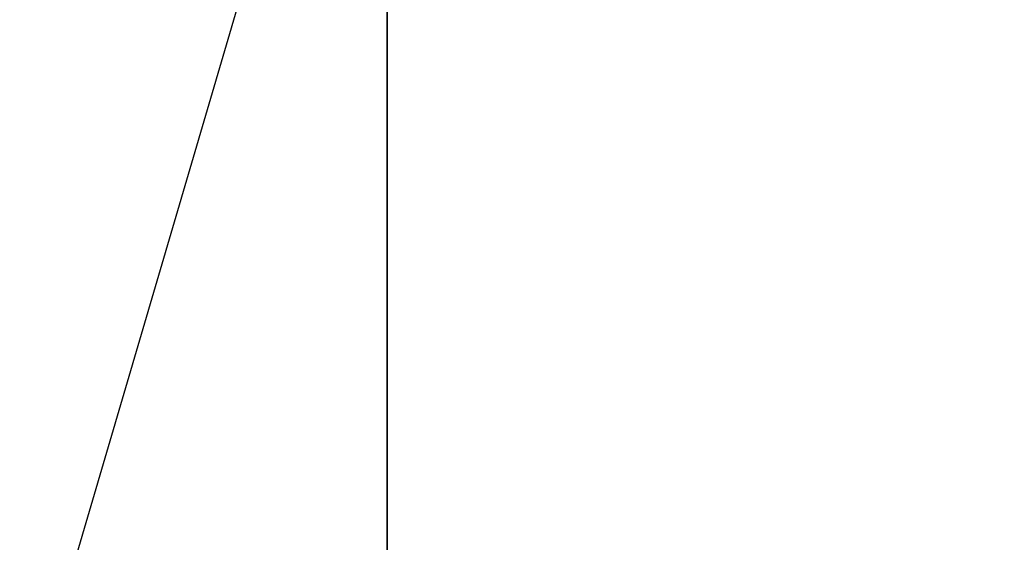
# Model space of a CAD drawing. Extents: x 0 to 80, y 0 to 80.
# Tile 190 of 256: x 8.377763 to 8.378143, y 35.421878 to 35.42208. Entities that reach past the tile are written whole.
import ezdxf

# ---------------------------------------------------------------- set-up
doc = ezdxf.new("R2010")
doc.units = 0
doc.header["$LTSCALE"] = 25.4
doc.layers.get('0').update_dxf_attribs({"color": 13, "linetype": 'CONTINUOUS'})

# ---------------------------------------------------------------- blocks, each defined once
blk = doc.blocks.new('ORBIT-I-KINKIET-20-7806-78')
at = {"color": 7}
for q in [(24.73859215, 35.64608002, 304.17984009), (24.77451897, 35.64608002, 304.12255859)]:
    blk.add_line((24.77451897, 35.76836014, 304.12255859), q, dxfattribs=at)
mesh = blk.add_polyface(dxfattribs=at)
corners = [(25.04468727, 35.76836014, 343.57034302), (24.31997681, 35.64608002, 343.13531494), (25.04468727, 35.64608002, 343.57034302)]
mesh.append_faces([[corners[k] for k in face] for face in [(0, 1, 2)]], dxfattribs={"color": 7})
mesh = blk.add_polyface(dxfattribs=at)
corners = [(25.04468727, 35.76836014, 343.57034302), (24.31997681, 35.76836014, 343.13531494), (24.31997681, 35.64608002, 343.13531494)]
mesh.append_faces([[corners[k] for k in face] for face in [(0, 1, 2)]], dxfattribs={"color": 7})
mesh = blk.add_polyface(dxfattribs=at)
corners = [(25.48274612, 35.64608002, 303.72213745), (24.77451897, 35.76836014, 304.12255859), (25.48274612, 35.76836014, 303.72213745)]
mesh.append_faces([[corners[k] for k in face] for face in [(0, 1, 2)]], dxfattribs={"color": 7})
mesh = blk.add_polyface(dxfattribs=at)
corners = [(25.48274612, 35.64608002, 303.72213745), (24.77451897, 35.64608002, 304.12255859), (24.77451897, 35.76836014, 304.12255859)]
mesh.append_faces([[corners[k] for k in face] for face in [(0, 1, 2)]], dxfattribs={"color": 7})

msp = doc.modelspace()

# ---------------------------------------------------------------- block references
at = {"color": 0}
msp.add_blockref('ORBIT-I-KINKIET-20-7806-78', (-16.39661407, -0.34607825, -57.5), dxfattribs=at)

doc.saveas('drawing.dxf')
